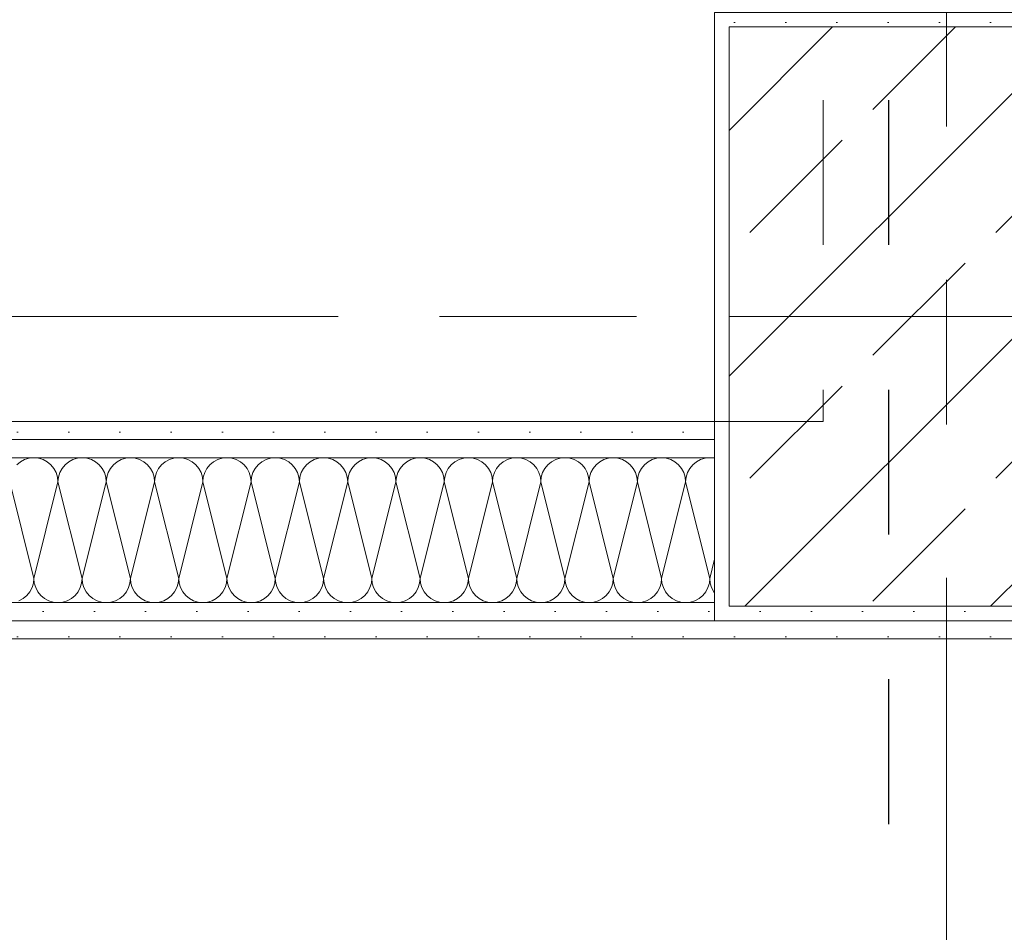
# Model space of a CAD drawing. Header units: metres. Extents: x -4 to 100, y -11 to 17.
# Tile 112 of 256: x 7.09 to 7.77, y 7.875 to 8.505. Entities that reach past the tile are written whole.
import ezdxf

# ---------------------------------------------------------------- set-up
doc = ezdxf.new("R2010")
doc.units = ezdxf.units.M
doc.header["$MEASUREMENT"] = 0
for name, pattern in [('Achse', [0.2, 0.1, -0.05, 0, -0.05]), ('Punktlinie eng', [0.0375, 0.0125, -0.025]), ('Strichlinie doppelt', [0.546806, 0.264583, -0.105833, 0.070556, -0.105833]), ('Untersicht', [0.1, 0.075, -0.025])]:
    doc.linetypes.add(name, pattern=pattern)
for name, color, linetype in [('152 - Bemaßung_ Beschriftung.Ausbau', 7, 'Continuous'), ('208 - Marker.Detail', 7, 'Continuous'), ('451 - Universal.Achsen Raster', 7, 'Continuous'), ('607 - Struktur.Stütze', 7, 'Continuous'), ('608 - Struktur.Träger', 7, 'Continuous'), ('650 - Abdeckung.Fußboden Aufbau', 7, 'Continuous'), ('Neubau_152 - Bemaßung_ Beschriftung.Ausbau', 7, 'Continuous'), ('Neubau_606 - Struktur.Wand Innen Ausbau', 7, 'Continuous'), ('Neubau_653 - Abdeckung.TB Verkofferung', 7, 'Continuous')]:
    doc.layers.add(name, color=color, linetype=linetype)
doc.styles.add('ERSTELLTER_STIL_2', font='txt')
doc.dimstyles.new('ERSTELLTER_STIL__5', dxfattribs={"dimtxt": 0.1, "dimasz": 0.0532, "dimexe": 0.18, "dimexo": 0.0625, "dimgap": 0, "dimtad": 1, "dimtih": 1, "dimtoh": 1, "dimzin": 0, "dimdsep": 46, "dimtxsty": 'ERSTELLTER_STIL_2', "dimblk": 'ARROWHEAD_2', "dimblk1": 'ARROWHEAD_2', "dimblk2": 'ARROWHEAD_2', "dimcen": 0.09, "dimse1": 1, "dimse2": 1, "dimclrd": 7, "dimclre": 7, "dimclrt": 7, "dimazin": 0, "dimtfac": 1, "dimtdec": 4, "dimtmove": 0, "dimatfit": 3, "dimfxl": 1, "dimtolj": 1, "dimtzin": 0, "dimarcsym": 0})
doc.dimstyles.new('ERSTELLTER_STIL__9', dxfattribs={"dimtxt": 0.18, "dimasz": 0.02736, "dimexe": 0.18, "dimexo": 0.0625, "dimgap": 0, "dimtad": 0, "dimtih": 1, "dimtoh": 1, "dimdec": 4, "dimzin": 0, "dimdsep": 46, "dimcen": 0.09, "dimadec": 0, "dimazin": 0, "dimtfac": 1, "dimtdec": 4, "dimtmove": 0, "dimatfit": 3, "dimldrblk": 'ARROWHEAD_11', "dimfxl": 1, "dimtolj": 1, "dimtzin": 0, "dimarcsym": 0})
pattern_1 = [(45, (0, 0), (-0.01767767, 0.01767767), [0, -0.025])]

# ---------------------------------------------------------------- blocks, each defined once
blk = doc.blocks.new('*X33')
at = {"layer": 'Neubau_606 - Struktur.Wand Innen Ausbau', "color": 7, "linetype": 'Continuous', "lineweight": 5}
for p, q in [((7.09074, 8.19967), (7.08821, 8.1976)), ((7.09362, 8.20121), (7.09074, 8.19967)), ((7.09675, 8.20216), (7.09362, 8.20121)), ((7.1, 8.20248), (7.09675, 8.20216)), ((7.10325, 8.20216), (7.1, 8.20248)), ((7.10638, 8.20121), (7.10325, 8.20216)), ((7.10926, 8.19967), (7.10638, 8.20121)), ((7.11179, 8.1976), (7.10926, 8.19967)), ((7.12407, 8.19967), (7.12155, 8.1976)), ((7.12696, 8.20121), (7.12407, 8.19967)), ((7.13008, 8.20216), (7.12696, 8.20121)), ((7.13333, 8.20248), (7.13008, 8.20216)), ((7.13658, 8.20216), (7.13333, 8.20248)), ((7.13971, 8.20121), (7.13658, 8.20216)), ((7.14259, 8.19967), (7.13971, 8.20121)), ((7.14512, 8.1976), (7.14259, 8.19967)), ((7.15741, 8.19967), (7.15488, 8.1976)), ((7.16029, 8.20121), (7.15741, 8.19967)), ((7.16342, 8.20216), (7.16029, 8.20121)), ((7.16667, 8.20248), (7.16342, 8.20216)), ((7.16992, 8.20216), (7.16667, 8.20248)), ((7.17304, 8.20121), (7.16992, 8.20216)), ((7.17593, 8.19967), (7.17304, 8.20121)), ((7.17845, 8.1976), (7.17593, 8.19967)), ((7.19074, 8.19967), (7.18821, 8.1976)), ((7.19362, 8.20121), (7.19074, 8.19967)), ((7.19675, 8.20216), (7.19362, 8.20121)), ((7.2, 8.20248), (7.19675, 8.20216)), ((7.20325, 8.20216), (7.2, 8.20248)), ((7.20638, 8.20121), (7.20325, 8.20216)), ((7.20926, 8.19967), (7.20638, 8.20121)), ((7.21179, 8.1976), (7.20926, 8.19967)), ((7.22407, 8.19967), (7.22155, 8.1976)), ((7.22696, 8.20121), (7.22407, 8.19967)), ((7.23008, 8.20216), (7.22696, 8.20121)), ((7.23333, 8.20248), (7.23008, 8.20216)), ((7.23658, 8.20216), (7.23333, 8.20248)), ((7.23971, 8.20121), (7.23658, 8.20216)), ((7.24259, 8.19967), (7.23971, 8.20121)), ((7.24512, 8.1976), (7.24259, 8.19967)), ((7.25741, 8.19967), (7.25488, 8.1976)), ((7.26029, 8.20121), (7.25741, 8.19967)), ((7.26342, 8.20216), (7.26029, 8.20121)), ((7.26667, 8.20248), (7.26342, 8.20216)), ((7.26992, 8.20216), (7.26667, 8.20248)), ((7.27304, 8.20121), (7.26992, 8.20216)), ((7.27593, 8.19967), (7.27304, 8.20121)), ((7.27845, 8.1976), (7.27593, 8.19967)), ((7.29074, 8.19967), (7.28821, 8.1976)), ((7.29362, 8.20121), (7.29074, 8.19967)), ((7.29675, 8.20216), (7.29362, 8.20121)), ((7.3, 8.20248), (7.29675, 8.20216)), ((7.30325, 8.20216), (7.3, 8.20248)), ((7.30638, 8.20121), (7.30325, 8.20216)), ((7.30926, 8.19967), (7.30638, 8.20121)), ((7.31179, 8.1976), (7.30926, 8.19967)), ((7.32407, 8.19967), (7.32155, 8.1976)), ((7.32696, 8.20121), (7.32407, 8.19967)), ((7.33008, 8.20216), (7.32696, 8.20121)), ((7.33333, 8.20248), (7.33008, 8.20216)), ((7.33658, 8.20216), (7.33333, 8.20248)), ((7.33971, 8.20121), (7.33658, 8.20216)), ((7.34259, 8.19967), (7.33971, 8.20121)), ((7.34512, 8.1976), (7.34259, 8.19967)), ((7.35741, 8.19967), (7.35488, 8.1976)), ((7.36029, 8.20121), (7.35741, 8.19967)), ((7.36342, 8.20216), (7.36029, 8.20121)), ((7.36667, 8.20248), (7.36342, 8.20216)), ((7.36992, 8.20216), (7.36667, 8.20248)), ((7.37304, 8.20121), (7.36992, 8.20216)), ((7.37593, 8.19967), (7.37304, 8.20121)), ((7.37845, 8.1976), (7.37593, 8.19967)), ((7.39074, 8.19967), (7.38821, 8.1976)), ((7.39362, 8.20121), (7.39074, 8.19967)), ((7.39675, 8.20216), (7.39362, 8.20121)), ((7.4, 8.20248), (7.39675, 8.20216)), ((7.40325, 8.20216), (7.4, 8.20248)), ((7.40638, 8.20121), (7.40325, 8.20216)), ((7.40926, 8.19967), (7.40638, 8.20121)), ((7.41179, 8.1976), (7.40926, 8.19967)), ((7.42407, 8.19967), (7.42155, 8.1976)), ((7.42696, 8.20121), (7.42407, 8.19967)), ((7.43008, 8.20216), (7.42696, 8.20121)), ((7.43333, 8.20248), (7.43008, 8.20216)), ((7.43658, 8.20216), (7.43333, 8.20248)), ((7.43971, 8.20121), (7.43658, 8.20216)), ((7.44259, 8.19967), (7.43971, 8.20121)), ((7.44512, 8.1976), (7.44259, 8.19967)), ((7.45741, 8.19967), (7.45488, 8.1976)), ((7.46029, 8.20121), (7.45741, 8.19967)), ((7.46342, 8.20216), (7.46029, 8.20121)), ((7.46667, 8.20248), (7.46342, 8.20216)), ((7.46992, 8.20216), (7.46667, 8.20248)), ((7.47304, 8.20121), (7.46992, 8.20216)), ((7.47593, 8.19967), (7.47304, 8.20121)), ((7.47845, 8.1976), (7.47593, 8.19967)), ((7.49074, 8.19967), (7.48821, 8.1976)), ((7.49362, 8.20121), (7.49074, 8.19967)), ((7.49675, 8.20216), (7.49362, 8.20121)), ((7.5, 8.20248), (7.49675, 8.20216)), ((7.50325, 8.20216), (7.5, 8.20248)), ((7.50638, 8.20121), (7.50325, 8.20216)), ((7.50926, 8.19967), (7.50638, 8.20121)), ((7.51179, 8.1976), (7.50926, 8.19967)), ((7.52407, 8.19967), (7.52155, 8.1976)), ((7.52696, 8.20121), (7.52407, 8.19967)), ((7.53008, 8.20216), (7.52696, 8.20121)), ((7.53333, 8.20248), (7.53008, 8.20216)), ((7.53658, 8.20216), (7.53333, 8.20248)), ((7.53971, 8.20121), (7.53658, 8.20216)), ((7.54259, 8.19967), (7.53971, 8.20121)), ((7.54512, 8.1976), (7.54259, 8.19967)), ((7.55741, 8.19967), (7.55488, 8.1976)), ((7.56029, 8.20121), (7.55741, 8.19967)), ((7.56342, 8.20216), (7.56029, 8.20121)), ((7.56667, 8.20248), (7.56342, 8.20216)), ((7.56992, 8.20216), (7.56667, 8.20248)), ((7.56999, 8.20214), (7.56992, 8.20216)), ((7.11386, 8.19508), (7.11179, 8.1976)), ((7.1154, 8.19219), (7.11386, 8.19508)), ((7.11635, 8.18907), (7.1154, 8.19219)), ((7.11794, 8.19219), (7.11699, 8.18907)), ((7.11948, 8.19508), (7.11794, 8.19219)), ((7.12155, 8.1976), (7.11948, 8.19508)), ((7.14719, 8.19508), (7.14512, 8.1976)), ((7.14873, 8.19219), (7.14719, 8.19508)), ((7.14968, 8.18907), (7.14873, 8.19219)), ((7.15127, 8.19219), (7.15032, 8.18907)), ((7.15281, 8.19508), (7.15127, 8.19219)), ((7.15488, 8.1976), (7.15281, 8.19508)), ((7.18052, 8.19508), (7.17845, 8.1976)), ((7.18206, 8.19219), (7.18052, 8.19508)), ((7.18301, 8.18907), (7.18206, 8.19219)), ((7.1846, 8.19219), (7.18365, 8.18907)), ((7.18614, 8.19508), (7.1846, 8.19219)), ((7.18821, 8.1976), (7.18614, 8.19508)), ((7.21386, 8.19508), (7.21179, 8.1976)), ((7.2154, 8.19219), (7.21386, 8.19508)), ((7.21635, 8.18907), (7.2154, 8.19219)), ((7.21794, 8.19219), (7.21699, 8.18907)), ((7.21948, 8.19508), (7.21794, 8.19219)), ((7.22155, 8.1976), (7.21948, 8.19508)), ((7.24719, 8.19508), (7.24512, 8.1976)), ((7.24873, 8.19219), (7.24719, 8.19508)), ((7.24968, 8.18907), (7.24873, 8.19219)), ((7.25127, 8.19219), (7.25032, 8.18907)), ((7.25281, 8.19508), (7.25127, 8.19219)), ((7.25488, 8.1976), (7.25281, 8.19508)), ((7.28052, 8.19508), (7.27845, 8.1976)), ((7.28206, 8.19219), (7.28052, 8.19508)), ((7.28301, 8.18907), (7.28206, 8.19219)), ((7.2846, 8.19219), (7.28365, 8.18907)), ((7.28614, 8.19508), (7.2846, 8.19219)), ((7.28821, 8.1976), (7.28614, 8.19508)), ((7.31386, 8.19508), (7.31179, 8.1976)), ((7.3154, 8.19219), (7.31386, 8.19508)), ((7.31635, 8.18907), (7.3154, 8.19219)), ((7.31794, 8.19219), (7.31699, 8.18907)), ((7.31948, 8.19508), (7.31794, 8.19219)), ((7.32155, 8.1976), (7.31948, 8.19508)), ((7.34719, 8.19508), (7.34512, 8.1976)), ((7.34873, 8.19219), (7.34719, 8.19508)), ((7.34968, 8.18907), (7.34873, 8.19219)), ((7.35127, 8.19219), (7.35032, 8.18907)), ((7.35281, 8.19508), (7.35127, 8.19219)), ((7.35488, 8.1976), (7.35281, 8.19508)), ((7.38052, 8.19508), (7.37845, 8.1976)), ((7.38206, 8.19219), (7.38052, 8.19508)), ((7.38301, 8.18907), (7.38206, 8.19219)), ((7.3846, 8.19219), (7.38365, 8.18907)), ((7.38614, 8.19508), (7.3846, 8.19219)), ((7.38821, 8.1976), (7.38614, 8.19508)), ((7.41386, 8.19508), (7.41179, 8.1976)), ((7.4154, 8.19219), (7.41386, 8.19508)), ((7.41635, 8.18907), (7.4154, 8.19219)), ((7.41794, 8.19219), (7.41699, 8.18907)), ((7.41948, 8.19508), (7.41794, 8.19219)), ((7.42155, 8.1976), (7.41948, 8.19508)), ((7.44719, 8.19508), (7.44512, 8.1976)), ((7.44873, 8.19219), (7.44719, 8.19508)), ((7.44968, 8.18907), (7.44873, 8.19219)), ((7.45127, 8.19219), (7.45032, 8.18907)), ((7.45281, 8.19508), (7.45127, 8.19219)), ((7.45488, 8.1976), (7.45281, 8.19508)), ((7.48052, 8.19508), (7.47845, 8.1976)), ((7.48206, 8.19219), (7.48052, 8.19508)), ((7.48301, 8.18907), (7.48206, 8.19219)), ((7.4846, 8.19219), (7.48365, 8.18907)), ((7.48614, 8.19508), (7.4846, 8.19219)), ((7.48821, 8.1976), (7.48614, 8.19508)), ((7.51386, 8.19508), (7.51179, 8.1976)), ((7.5154, 8.19219), (7.51386, 8.19508)), ((7.51635, 8.18907), (7.5154, 8.19219)), ((7.51794, 8.19219), (7.51699, 8.18907)), ((7.51948, 8.19508), (7.51794, 8.19219)), ((7.52155, 8.1976), (7.51948, 8.19508)), ((7.54719, 8.19508), (7.54512, 8.1976)), ((7.54873, 8.19219), (7.54719, 8.19508)), ((7.54968, 8.18907), (7.54873, 8.19219)), ((7.55127, 8.19219), (7.55032, 8.18907)), ((7.55281, 8.19508), (7.55127, 8.19219)), ((7.55488, 8.1976), (7.55281, 8.19508)), ((7.1, 8.11915), (7.08333, 8.18582)), ((7.1, 8.11915), (7.11667, 8.18582)), ((7.11667, 8.18582), (7.11635, 8.18907)), ((7.11699, 8.18907), (7.11667, 8.18582)), ((7.13333, 8.11915), (7.11667, 8.18582)), ((7.13333, 8.11915), (7.15, 8.18582)), ((7.15, 8.18582), (7.14968, 8.18907)), ((7.15032, 8.18907), (7.15, 8.18582)), ((7.16667, 8.11915), (7.15, 8.18582)), ((7.16667, 8.11915), (7.18333, 8.18582)), ((7.18333, 8.18582), (7.18301, 8.18907)), ((7.18365, 8.18907), (7.18333, 8.18582)), ((7.2, 8.11915), (7.18333, 8.18582)), ((7.2, 8.11915), (7.21667, 8.18582)), ((7.21667, 8.18582), (7.21635, 8.18907)), ((7.21699, 8.18907), (7.21667, 8.18582)), ((7.23333, 8.11915), (7.21667, 8.18582)), ((7.23333, 8.11915), (7.25, 8.18582)), ((7.25, 8.18582), (7.24968, 8.18907)), ((7.25032, 8.18907), (7.25, 8.18582)), ((7.26667, 8.11915), (7.25, 8.18582)), ((7.26667, 8.11915), (7.28333, 8.18582)), ((7.28333, 8.18582), (7.28301, 8.18907)), ((7.28365, 8.18907), (7.28333, 8.18582)), ((7.3, 8.11915), (7.28333, 8.18582)), ((7.3, 8.11915), (7.31667, 8.18582)), ((7.31667, 8.18582), (7.31635, 8.18907)), ((7.31699, 8.18907), (7.31667, 8.18582)), ((7.33333, 8.11915), (7.31667, 8.18582)), ((7.33333, 8.11915), (7.35, 8.18582)), ((7.35, 8.18582), (7.34968, 8.18907)), ((7.35032, 8.18907), (7.35, 8.18582)), ((7.36667, 8.11915), (7.35, 8.18582)), ((7.36667, 8.11915), (7.38333, 8.18582)), ((7.38333, 8.18582), (7.38301, 8.18907)), ((7.38365, 8.18907), (7.38333, 8.18582)), ((7.4, 8.11915), (7.38333, 8.18582)), ((7.4, 8.11915), (7.41667, 8.18582)), ((7.41667, 8.18582), (7.41635, 8.18907)), ((7.41699, 8.18907), (7.41667, 8.18582)), ((7.43333, 8.11915), (7.41667, 8.18582)), ((7.43333, 8.11915), (7.45, 8.18582)), ((7.45, 8.18582), (7.44968, 8.18907)), ((7.45032, 8.18907), (7.45, 8.18582)), ((7.46667, 8.11915), (7.45, 8.18582)), ((7.46667, 8.11915), (7.48333, 8.18582)), ((7.48333, 8.18582), (7.48301, 8.18907)), ((7.48365, 8.18907), (7.48333, 8.18582)), ((7.5, 8.11915), (7.48333, 8.18582)), ((7.5, 8.11915), (7.51667, 8.18582)), ((7.51667, 8.18582), (7.51635, 8.18907)), ((7.51699, 8.18907), (7.51667, 8.18582)), ((7.53333, 8.11915), (7.51667, 8.18582)), ((7.53333, 8.11915), (7.55, 8.18582)), ((7.55, 8.18582), (7.54968, 8.18907)), ((7.55032, 8.18907), (7.55, 8.18582)), ((7.56667, 8.11915), (7.55, 8.18582)), ((7.56667, 8.11915), (7.56999, 8.13244)), ((7.09968, 8.1159), (7.1, 8.11915)), ((7.1, 8.11915), (7.10032, 8.1159)), ((7.13301, 8.1159), (7.13333, 8.11915)), ((7.13333, 8.11915), (7.13365, 8.1159)), ((7.16635, 8.1159), (7.16667, 8.11915)), ((7.16667, 8.11915), (7.16699, 8.1159)), ((7.19968, 8.1159), (7.2, 8.11915)), ((7.2, 8.11915), (7.20032, 8.1159)), ((7.23301, 8.1159), (7.23333, 8.11915)), ((7.23333, 8.11915), (7.23365, 8.1159)), ((7.26635, 8.1159), (7.26667, 8.11915)), ((7.26667, 8.11915), (7.26699, 8.1159)), ((7.29968, 8.1159), (7.3, 8.11915)), ((7.3, 8.11915), (7.30032, 8.1159)), ((7.33301, 8.1159), (7.33333, 8.11915)), ((7.33333, 8.11915), (7.33365, 8.1159)), ((7.36635, 8.1159), (7.36667, 8.11915)), ((7.36667, 8.11915), (7.36699, 8.1159)), ((7.39968, 8.1159), (7.4, 8.11915)), ((7.4, 8.11915), (7.40032, 8.1159)), ((7.43301, 8.1159), (7.43333, 8.11915)), ((7.43333, 8.11915), (7.43365, 8.1159)), ((7.46635, 8.1159), (7.46667, 8.11915)), ((7.46667, 8.11915), (7.46699, 8.1159)), ((7.49968, 8.1159), (7.5, 8.11915)), ((7.5, 8.11915), (7.50032, 8.1159)), ((7.53301, 8.1159), (7.53333, 8.11915)), ((7.53333, 8.11915), (7.53365, 8.1159)), ((7.56635, 8.1159), (7.56667, 8.11915)), ((7.56667, 8.11915), (7.56699, 8.1159)), ((7.09512, 8.10736), (7.09719, 8.10989)), ((7.09719, 8.10989), (7.09873, 8.11277)), ((7.09873, 8.11277), (7.09968, 8.1159)), ((7.10032, 8.1159), (7.10127, 8.11277)), ((7.10127, 8.11277), (7.10281, 8.10989)), ((7.10281, 8.10989), (7.10488, 8.10736)), ((7.12845, 8.10736), (7.13052, 8.10989)), ((7.13052, 8.10989), (7.13206, 8.11277)), ((7.13206, 8.11277), (7.13301, 8.1159)), ((7.13365, 8.1159), (7.1346, 8.11277)), ((7.1346, 8.11277), (7.13614, 8.10989)), ((7.13614, 8.10989), (7.13821, 8.10736)), ((7.16179, 8.10736), (7.16386, 8.10989)), ((7.16386, 8.10989), (7.1654, 8.11277)), ((7.1654, 8.11277), (7.16635, 8.1159)), ((7.16699, 8.1159), (7.16794, 8.11277)), ((7.16794, 8.11277), (7.16948, 8.10989)), ((7.16948, 8.10989), (7.17155, 8.10736)), ((7.19512, 8.10736), (7.19719, 8.10989)), ((7.19719, 8.10989), (7.19873, 8.11277)), ((7.19873, 8.11277), (7.19968, 8.1159)), ((7.20032, 8.1159), (7.20127, 8.11277)), ((7.20127, 8.11277), (7.20281, 8.10989)), ((7.20281, 8.10989), (7.20488, 8.10736)), ((7.22845, 8.10736), (7.23052, 8.10989)), ((7.23052, 8.10989), (7.23206, 8.11277)), ((7.23206, 8.11277), (7.23301, 8.1159)), ((7.23365, 8.1159), (7.2346, 8.11277)), ((7.2346, 8.11277), (7.23614, 8.10989)), ((7.23614, 8.10989), (7.23821, 8.10736)), ((7.26179, 8.10736), (7.26386, 8.10989)), ((7.26386, 8.10989), (7.2654, 8.11277)), ((7.2654, 8.11277), (7.26635, 8.1159)), ((7.26699, 8.1159), (7.26794, 8.11277)), ((7.26794, 8.11277), (7.26948, 8.10989)), ((7.26948, 8.10989), (7.27155, 8.10736)), ((7.29512, 8.10736), (7.29719, 8.10989)), ((7.29719, 8.10989), (7.29873, 8.11277)), ((7.29873, 8.11277), (7.29968, 8.1159)), ((7.30032, 8.1159), (7.30127, 8.11277)), ((7.30127, 8.11277), (7.30281, 8.10989)), ((7.30281, 8.10989), (7.30488, 8.10736)), ((7.32845, 8.10736), (7.33052, 8.10989)), ((7.33052, 8.10989), (7.33206, 8.11277)), ((7.33206, 8.11277), (7.33301, 8.1159)), ((7.33365, 8.1159), (7.3346, 8.11277)), ((7.3346, 8.11277), (7.33614, 8.10989)), ((7.33614, 8.10989), (7.33821, 8.10736)), ((7.36179, 8.10736), (7.36386, 8.10989)), ((7.36386, 8.10989), (7.3654, 8.11277)), ((7.3654, 8.11277), (7.36635, 8.1159)), ((7.36699, 8.1159), (7.36794, 8.11277)), ((7.36794, 8.11277), (7.36948, 8.10989)), ((7.36948, 8.10989), (7.37155, 8.10736)), ((7.39512, 8.10736), (7.39719, 8.10989)), ((7.39719, 8.10989), (7.39873, 8.11277)), ((7.39873, 8.11277), (7.39968, 8.1159)), ((7.40032, 8.1159), (7.40127, 8.11277)), ((7.40127, 8.11277), (7.40281, 8.10989)), ((7.40281, 8.10989), (7.40488, 8.10736)), ((7.42845, 8.10736), (7.43052, 8.10989)), ((7.43052, 8.10989), (7.43206, 8.11277)), ((7.43206, 8.11277), (7.43301, 8.1159)), ((7.43365, 8.1159), (7.4346, 8.11277)), ((7.4346, 8.11277), (7.43614, 8.10989)), ((7.43614, 8.10989), (7.43821, 8.10736)), ((7.46179, 8.10736), (7.46386, 8.10989)), ((7.46386, 8.10989), (7.4654, 8.11277)), ((7.4654, 8.11277), (7.46635, 8.1159)), ((7.46699, 8.1159), (7.46794, 8.11277)), ((7.46794, 8.11277), (7.46948, 8.10989)), ((7.46948, 8.10989), (7.47155, 8.10736)), ((7.49512, 8.10736), (7.49719, 8.10989)), ((7.49719, 8.10989), (7.49873, 8.11277)), ((7.49873, 8.11277), (7.49968, 8.1159)), ((7.50032, 8.1159), (7.50127, 8.11277)), ((7.50127, 8.11277), (7.50281, 8.10989)), ((7.50281, 8.10989), (7.50488, 8.10736)), ((7.52845, 8.10736), (7.53052, 8.10989)), ((7.53052, 8.10989), (7.53206, 8.11277)), ((7.53206, 8.11277), (7.53301, 8.1159)), ((7.53365, 8.1159), (7.5346, 8.11277)), ((7.5346, 8.11277), (7.53614, 8.10989)), ((7.53614, 8.10989), (7.53821, 8.10736)), ((7.56179, 8.10736), (7.56386, 8.10989)), ((7.56386, 8.10989), (7.5654, 8.11277)), ((7.5654, 8.11277), (7.56635, 8.1159)), ((7.56699, 8.1159), (7.56794, 8.11277)), ((7.56794, 8.11277), (7.56948, 8.10989)), ((7.56948, 8.10989), (7.56999, 8.10926)), ((7.08971, 8.10375), (7.09259, 8.10529)), ((7.09259, 8.10529), (7.09512, 8.10736)), ((7.10488, 8.10736), (7.10741, 8.10529)), ((7.10741, 8.10529), (7.11029, 8.10375)), ((7.11029, 8.10375), (7.11342, 8.1028)), ((7.11342, 8.1028), (7.11667, 8.10248)), ((7.11667, 8.10248), (7.11992, 8.1028)), ((7.11992, 8.1028), (7.12304, 8.10375)), ((7.12304, 8.10375), (7.12593, 8.10529)), ((7.12593, 8.10529), (7.12845, 8.10736)), ((7.13821, 8.10736), (7.14074, 8.10529)), ((7.14074, 8.10529), (7.14362, 8.10375)), ((7.14362, 8.10375), (7.14675, 8.1028)), ((7.14675, 8.1028), (7.15, 8.10248)), ((7.15, 8.10248), (7.15325, 8.1028)), ((7.15325, 8.1028), (7.15638, 8.10375)), ((7.15638, 8.10375), (7.15926, 8.10529)), ((7.15926, 8.10529), (7.16179, 8.10736)), ((7.17155, 8.10736), (7.17407, 8.10529)), ((7.17407, 8.10529), (7.17696, 8.10375)), ((7.17696, 8.10375), (7.18008, 8.1028)), ((7.18008, 8.1028), (7.18333, 8.10248)), ((7.18333, 8.10248), (7.18658, 8.1028)), ((7.18658, 8.1028), (7.18971, 8.10375)), ((7.18971, 8.10375), (7.19259, 8.10529)), ((7.19259, 8.10529), (7.19512, 8.10736)), ((7.20488, 8.10736), (7.20741, 8.10529)), ((7.20741, 8.10529), (7.21029, 8.10375)), ((7.21029, 8.10375), (7.21342, 8.1028)), ((7.21342, 8.1028), (7.21667, 8.10248)), ((7.21667, 8.10248), (7.21992, 8.1028)), ((7.21992, 8.1028), (7.22304, 8.10375)), ((7.22304, 8.10375), (7.22593, 8.10529)), ((7.22593, 8.10529), (7.22845, 8.10736)), ((7.23821, 8.10736), (7.24074, 8.10529)), ((7.24074, 8.10529), (7.24362, 8.10375)), ((7.24362, 8.10375), (7.24675, 8.1028)), ((7.24675, 8.1028), (7.25, 8.10248)), ((7.25, 8.10248), (7.25325, 8.1028)), ((7.25325, 8.1028), (7.25638, 8.10375)), ((7.25638, 8.10375), (7.25926, 8.10529)), ((7.25926, 8.10529), (7.26179, 8.10736)), ((7.27155, 8.10736), (7.27407, 8.10529)), ((7.27407, 8.10529), (7.27696, 8.10375)), ((7.27696, 8.10375), (7.28008, 8.1028)), ((7.28008, 8.1028), (7.28333, 8.10248)), ((7.28333, 8.10248), (7.28658, 8.1028)), ((7.28658, 8.1028), (7.28971, 8.10375)), ((7.28971, 8.10375), (7.29259, 8.10529)), ((7.29259, 8.10529), (7.29512, 8.10736)), ((7.30488, 8.10736), (7.30741, 8.10529)), ((7.30741, 8.10529), (7.31029, 8.10375)), ((7.31029, 8.10375), (7.31342, 8.1028)), ((7.31342, 8.1028), (7.31667, 8.10248)), ((7.31667, 8.10248), (7.31992, 8.1028)), ((7.31992, 8.1028), (7.32304, 8.10375)), ((7.32304, 8.10375), (7.32593, 8.10529)), ((7.32593, 8.10529), (7.32845, 8.10736)), ((7.33821, 8.10736), (7.34074, 8.10529)), ((7.34074, 8.10529), (7.34362, 8.10375)), ((7.34362, 8.10375), (7.34675, 8.1028)), ((7.34675, 8.1028), (7.35, 8.10248)), ((7.35, 8.10248), (7.35325, 8.1028)), ((7.35325, 8.1028), (7.35638, 8.10375)), ((7.35638, 8.10375), (7.35926, 8.10529)), ((7.35926, 8.10529), (7.36179, 8.10736)), ((7.37155, 8.10736), (7.37407, 8.10529)), ((7.37407, 8.10529), (7.37696, 8.10375)), ((7.37696, 8.10375), (7.38008, 8.1028)), ((7.38008, 8.1028), (7.38333, 8.10248)), ((7.38333, 8.10248), (7.38658, 8.1028)), ((7.38658, 8.1028), (7.38971, 8.10375)), ((7.38971, 8.10375), (7.39259, 8.10529)), ((7.39259, 8.10529), (7.39512, 8.10736)), ((7.40488, 8.10736), (7.40741, 8.10529)), ((7.40741, 8.10529), (7.41029, 8.10375)), ((7.41029, 8.10375), (7.41342, 8.1028)), ((7.41342, 8.1028), (7.41667, 8.10248)), ((7.41667, 8.10248), (7.41992, 8.1028)), ((7.41992, 8.1028), (7.42304, 8.10375)), ((7.42304, 8.10375), (7.42593, 8.10529)), ((7.42593, 8.10529), (7.42845, 8.10736)), ((7.43821, 8.10736), (7.44074, 8.10529)), ((7.44074, 8.10529), (7.44362, 8.10375)), ((7.44362, 8.10375), (7.44675, 8.1028)), ((7.44675, 8.1028), (7.45, 8.10248)), ((7.45, 8.10248), (7.45325, 8.1028)), ((7.45325, 8.1028), (7.45638, 8.10375)), ((7.45638, 8.10375), (7.45926, 8.10529)), ((7.45926, 8.10529), (7.46179, 8.10736)), ((7.47155, 8.10736), (7.47407, 8.10529)), ((7.47407, 8.10529), (7.47696, 8.10375)), ((7.47696, 8.10375), (7.48008, 8.1028)), ((7.48008, 8.1028), (7.48333, 8.10248)), ((7.48333, 8.10248), (7.48658, 8.1028)), ((7.48658, 8.1028), (7.48971, 8.10375)), ((7.48971, 8.10375), (7.49259, 8.10529)), ((7.49259, 8.10529), (7.49512, 8.10736)), ((7.50488, 8.10736), (7.50741, 8.10529)), ((7.50741, 8.10529), (7.51029, 8.10375)), ((7.51029, 8.10375), (7.51342, 8.1028)), ((7.51342, 8.1028), (7.51667, 8.10248)), ((7.51667, 8.10248), (7.51992, 8.1028)), ((7.51992, 8.1028), (7.52304, 8.10375)), ((7.52304, 8.10375), (7.52593, 8.10529)), ((7.52593, 8.10529), (7.52845, 8.10736)), ((7.53821, 8.10736), (7.54074, 8.10529)), ((7.54074, 8.10529), (7.54362, 8.10375)), ((7.54362, 8.10375), (7.54675, 8.1028)), ((7.54675, 8.1028), (7.55, 8.10248)), ((7.55, 8.10248), (7.55325, 8.1028)), ((7.55325, 8.1028), (7.55638, 8.10375)), ((7.55638, 8.10375), (7.55926, 8.10529)), ((7.55926, 8.10529), (7.56179, 8.10736))]:
    blk.add_line(p, q, dxfattribs=at)
blk = doc.blocks.new('ARROWHEAD_11')
at = {"color": 0, "linetype": 'Continuous', "lineweight": 0}
blk.add_line((0, 0), (-1, 0), dxfattribs=at)
at = {"color": 0, "linetype": 'Continuous', "lineweight": 0, "const_width": 0.25, "flags": 128}
blk.add_lwpolyline([(-0.125, 0, 1), (0.125, 0, 1)], format="xyb", close=True, dxfattribs=at)
blk = doc.blocks.new('*D594')
at = {"layer": '152 - Bemaßung_ Beschriftung.Ausbau', "color": 7, "linetype": 'Continuous', "lineweight": 5}
for p, q in [((6.41999, 9.3568), (6.41999, 9.4618)), ((7.57999, 9.3568), (7.57999, 9.4618)), ((6.4402, 9.4443), (6.39978, 9.3743)), ((7.55978, 9.3743), (7.6002, 9.4443)), ((5.40999, 9.4093), (6.41999, 9.4093)), ((6.41999, 9.4093), (7.57999, 9.4093)), ((7.57999, 9.4093), (7.61422, 9.4093))]:
    blk.add_line(p, q, dxfattribs=at)
at = {"layer": '152 - Bemaßung_ Beschriftung.Ausbau', "color": 7, "lineweight": 5, "insert": (6.86696, 9.4293), "char_height": 0.1, "attachment_point": 7, "style": 'ERSTELLTER_STIL_2'}
blk.add_mtext('\\A1;{\\pql;\\fArial|b0|i0|c0|p38;1,16}', dxfattribs=at)
blk = doc.blocks.new('ARROWHEAD_2')
at = {"color": 0, "linetype": 'Continuous', "lineweight": 0}
for p, q in [((-0.378, -0.655), (0.378, 0.655)), ((0, 0), (-1, 0))]:
    blk.add_line(p, q, dxfattribs=at)

msp = doc.modelspace()

# ---------------------------------------------------------------- hatches: boundary and pattern name
at = {"layer": '607 - Struktur.Stütze', "linetype": 'Continuous', "lineweight": 0, "true_color": 0x000000}
h = msp.add_hatch(dxfattribs=at)
h.set_pattern_fill('Gips_0001', color=18, style=0, pattern_type=2)
h.set_pattern_definition(pattern_1)
h.paths.add_polyline_path([(7.56999, 8.50998), (7.56999, 8.08998), (7.88999, 8.08998), (7.88999, 8.50998)])
h.paths.add_polyline_path([(7.57999, 8.09998), (7.57999, 8.49998), (7.87999, 8.49998), (7.87999, 8.09998)], flags=0)
h = msp.add_hatch(dxfattribs=at)
h.set_pattern_fill('Beton__Stahlbeton_0001', color=18, style=0, pattern_type=2)
h.set_pattern_definition([(45, (0, 0), (-0.0848528, 0.0848528), []), (45, (-0.04243, 0.04243), (-0.0848528, 0.0848528), [0.09, -0.03])])
h.paths.add_polyline_path([(7.57999, 8.09998), (7.87999, 8.09998), (7.87999, 8.49998), (7.57999, 8.49998)])
at = {"layer": 'Neubau_606 - Struktur.Wand Innen Ausbau', "linetype": 'Continuous', "lineweight": 0, "true_color": 0x000000}
h = msp.add_hatch(dxfattribs=at)
h.set_pattern_fill('Gips_0001', color=18, style=0, pattern_type=2)
h.set_pattern_definition(pattern_1)
h.paths.add_polyline_path([(6.41999, 8.21498), (7.56999, 8.21498), (7.56999, 8.22748), (6.41999, 8.22748)])
h = msp.add_hatch(dxfattribs=at)
h.set_pattern_fill('Gips_0001', color=18, style=0, pattern_type=2)
h.set_pattern_definition(pattern_1)
h.paths.add_polyline_path([(6.41999, 8.20248), (7.56999, 8.20248), (7.56999, 8.21498), (6.41999, 8.21498)])
h = msp.add_hatch(dxfattribs=at)
h.set_pattern_fill('Gips_0001', color=18, style=0, pattern_type=2)
h.set_pattern_definition(pattern_1)
h.paths.add_polyline_path([(6.41999, 8.10248), (6.41999, 8.08998), (7.56999, 8.08998), (7.56999, 8.10248)])
h = msp.add_hatch(dxfattribs=at)
h.set_pattern_fill('Gips_0001', color=18, style=0, pattern_type=2)
h.set_pattern_definition(pattern_1)
h.paths.add_polyline_path([(6.41999, 8.07748), (8.08999, 8.07748), (8.08999, 8.08998), (6.41999, 8.08998)])

# ---------------------------------------------------------------- linework, layer by layer
at = {"layer": '208 - Marker.Detail', "color": 30, "linetype": 'Punktlinie eng', "lineweight": 25, "true_color": 0xff6e00}
msp.add_line((7.68999, 8.64948), (7.68999, 5.05048), dxfattribs=at)
at = {"layer": '451 - Universal.Achsen Raster', "color": 160, "linetype": 'Strichlinie doppelt', "lineweight": 9, "true_color": 0x3232ff}
for p, q in [((7.72999, -10.585), (7.72999, 16.355)), ((64.93502, 8.29998), (-3.175, 8.29998))]:
    msp.add_line(p, q, dxfattribs=at)
at = {"layer": '607 - Struktur.Stütze', "color": 7, "linetype": 'Continuous', "lineweight": 5, "flags": 128}
msp.add_lwpolyline([(7.56999, 8.50998), (7.56999, 8.08998), (7.88999, 8.08998), (7.88999, 8.50998)], close=True, dxfattribs=at)
at = {"layer": '607 - Struktur.Stütze', "color": 7, "linetype": 'Continuous', "lineweight": 13, "flags": 128}
msp.add_lwpolyline([(7.57999, 8.09998), (7.87999, 8.09998), (7.87999, 8.49998), (7.57999, 8.49998)], close=True, dxfattribs=at)
at = {"layer": '608 - Struktur.Träger', "color": 7, "linetype": 'Achse', "lineweight": 9}
msp.add_line((0.37999, 8.29998), (61.87999, 8.29998), dxfattribs=at)
at = {"layer": '608 - Struktur.Träger', "color": 7, "linetype": 'Untersicht', "lineweight": 13}
msp.add_line((0.37999, 8.08998), (61.87999, 8.08998), dxfattribs=at)
at = {"layer": '650 - Abdeckung.Fußboden Aufbau', "color": 7, "linetype": 'Continuous', "lineweight": 13, "flags": 128}
for points in [[(7.56999, 8.22748), (7.56999, 8.50998), (7.64499, 8.50998), (7.64499, 12.98998), (7.56999, 12.98998), (7.56999, 13.445), (4.28999, 13.445), (4.28999, 12.98998), (4.19499, 12.98998)], [(6.41999, 8.22748), (7.56999, 8.22748)], [(9.05999, 8.22748), (9.05999, 8.07748), (6.41999, 8.07748), (6.41999, 8.22748)]]:
    msp.add_lwpolyline(points, dxfattribs=at)
at = {"layer": 'Neubau_606 - Struktur.Wand Innen Ausbau', "color": 1, "linetype": 'Continuous', "lineweight": 9}
for p, q in [((6.41999, 8.21498), (7.56999, 8.21498)), ((6.41999, 8.08998), (7.56999, 8.08998))]:
    msp.add_line(p, q, dxfattribs=at)
at = {"layer": 'Neubau_606 - Struktur.Wand Innen Ausbau', "color": 1, "linetype": 'Continuous', "lineweight": 13}
for p, q in [((6.41999, 8.20248), (7.56999, 8.20248)), ((6.41999, 8.10248), (7.56999, 8.10248))]:
    msp.add_line(p, q, dxfattribs=at)
at = {"layer": 'Neubau_606 - Struktur.Wand Innen Ausbau', "color": 1, "linetype": 'Continuous', "lineweight": 13, "flags": 128}
for points in [[(7.56999, 8.22748), (6.41999, 8.22748)], [(6.41999, 8.07748), (8.08999, 8.07748)]]:
    msp.add_lwpolyline(points, dxfattribs=at)
at = {"layer": 'Neubau_653 - Abdeckung.TB Verkofferung', "color": 1, "linetype": 'Untersicht', "lineweight": 9}
for p, q in [((7.64499, 8.64948), (7.64499, 8.22748)), ((7.64499, 8.22748), (0.235, 8.22748))]:
    msp.add_line(p, q, dxfattribs=at)

# ---------------------------------------------------------------- block references
at = {"layer": 'Neubau_606 - Struktur.Wand Innen Ausbau', "color": 1, "lineweight": 13}
msp.add_blockref('*X33', (0, 0), dxfattribs=at)

# ---------------------------------------------------------------- dimensions: what is measured, and where the dimension line sits
at = {"layer": '152 - Bemaßung_ Beschriftung.Ausbau', "color": 7, "linetype": 'Continuous', "lineweight": 5}
dim = msp.add_linear_dim(base=(7.57999, 9.4093), p1=(6.41999, 8.22748), p2=(7.57999, 8.49998), dimstyle='ERSTELLTER_STIL__5', dxfattribs=at)
dim.commit()
dim.dimension.update_dxf_attribs({"geometry": '*D594', "text_midpoint": (6.99684, 9.4793), "dimtype": 160})

# ---------------------------------------------------------------- leaders
at = {"layer": 'Neubau_152 - Bemaßung_ Beschriftung.Ausbau', "color": 1, "linetype": 'Continuous', "lineweight": 13, "annotation_type": 0, "has_hookline": 1, "hookline_direction": 1, "text_width": 1.08392}
msp.add_leader([(8.28999, 8.15248), (8.28999, 7.74307), (7.703, 7.74307)], dimstyle='ERSTELLTER_STIL__9', dxfattribs=at)

doc.saveas('drawing.dxf')
